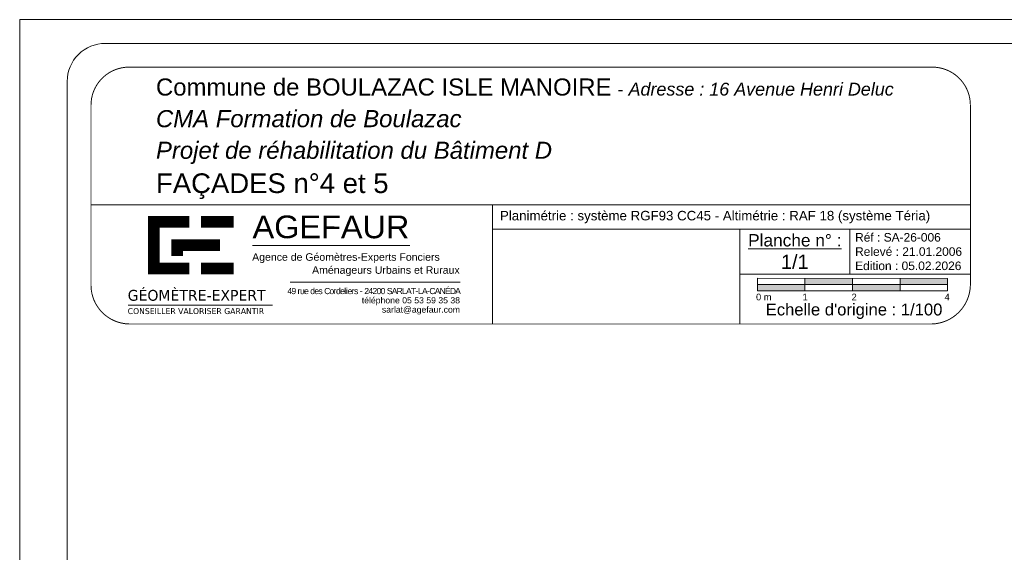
# Model space of a CAD drawing. Extents: x 1304067 to 1304684, y 94 to 123.
# Tile 9 of 57: x 1304157 to 1304178, y 112 to 123. Entities that reach past the tile are written whole.
import ezdxf

# ---------------------------------------------------------------- set-up
doc = ezdxf.new("R2010")
doc.units = 0
doc.header["$LTSCALE"] = 0.1
doc.layers.get('0').update_dxf_attribs({"lineweight": 9})
doc.layers.add('0_Cadre', color=7, linetype='Continuous', lineweight=9)
doc.styles.add('ARIAL', font='arial.ttf')
doc.styles.add('Arial Narrow', font='ARIALN.TTF')
doc.styles.add('TAHOMA', font='tahoma.ttf')
doc.styles.add('tnr', font='times.ttf')

# ---------------------------------------------------------------- blocks, each defined once
blk = doc.blocks.new('A$C2D5F2088')
at = {"layer": '0_Cadre', "true_color": 0xff001a}
for points in [[(10, -2.63), (10, -1.32), (0, -1.31), (0, -2.62)], [(10, 0), (10, -1.32), (20, -1.32), (20, -0.01)], [(20, -1.32), (20, -2.63), (30, -2.64), (30, -1.33)], [(40, -1.33), (40, -0.02), (30, -0.01), (30, -1.33)]]:
    blk.add_hatch(color=1, dxfattribs=at).paths.add_polyline_path(points)
at = {"color": 250, "true_color": 0x3d3d40}
for p, q in [((0, -2.62), (0, 0)), ((0, 0), (40, -0.02)), ((0, -2.62), (0, 0)), ((40, -2.64), (40, -0.02))]:
    blk.add_line(p, q, dxfattribs=at)
at = {"color": 250, "true_color": 0x3d3d40, "flags": 128}
for points in [[(0, -1.31), (40, -1.33)], [(10, 0), (10, -2.63)], [(20, -0.01), (20, -2.63)], [(30, -0.01), (30, -2.64)], [(0, -2.62), (40, -2.64)]]:
    blk.add_lwpolyline(points, dxfattribs=at)
at = {"insert": (-0.3, -3.24), "char_height": 1.4, "width": 41.289, "attachment_point": 1, "style": 'ARIAL'}
blk.add_mtext('0 m            1                 2                                  4', dxfattribs=at)
blk = doc.blocks.new('A$C0C1B66A4')
at = {"color": 250, "true_color": 0x3d3d40, "const_width": 2.7, "flags": 128}
for points in [[(29.16, 30.69), (19.63, 30.69)], [(20.97, 31.92), (20.97, 18.56)], [(26.37, 26.65), (26.37, 22.78)], [(25.02, 25.3), (36.27, 25.3)], [(19.63, 19.91), (29.16, 19.91)]]:
    blk.add_lwpolyline(points, dxfattribs=at)
at = {"color": 1, "true_color": 0xff001a, "const_width": 2.7, "flags": 128}
for points in [[(31.85, 30.69), (39.39, 30.69)], [(39.39, 19.91), (31.85, 19.91)]]:
    blk.add_lwpolyline(points, dxfattribs=at)
blk = doc.blocks.new('A$C78F97383')
at = {"layer": '0_Cadre', "flags": 128}
for points in [[(43.74, 25.16), (80.02, 25.16)], [(15.08, 11.44), (48.38, 11.44)]]:
    blk.add_lwpolyline(points, dxfattribs=at)
at = {"layer": '0_Cadre', "color": 1, "true_color": 0xff001a, "flags": 128}
blk.add_lwpolyline([(52.41, 16.74), (91.59, 16.74)], dxfattribs=at)
at = {"layer": '0_Cadre'}
blk.add_blockref('A$C0C1B66A4', (0, 0), dxfattribs=at)
at = {"layer": '0_Cadre', "color": 1, "true_color": 0xff001a, "style": 'Arial Narrow', "width": 1.25}
blk.add_text('AGEFAUR', height=5.225, rotation=359.972, dxfattribs=at).set_placement((43.75, 26.89))
at = {"layer": '0_Cadre', "color": 7, "style": 'TAHOMA', "width": 1.1}
for s, height, p in [('GÉOMÈTRE-EXPERT', 2.4898, (14.96, 12.45)), ('CONSEILLER VALORISER GARANTIR', 1.368, (14.96, 9.37))]:
    blk.add_text(s, height=height, dxfattribs=at).set_placement(p)
at = {"layer": '0_Cadre', "color": 7, "insert": (93.18, 23.41), "char_height": 1.7358, "width": 49.5204, "attachment_point": 3, "line_spacing_factor": 1.036967, "style": 'tnr'}
blk.add_mtext('\\pxql;{\\fArial|b0|i0|c0|p34;Agence de Géomètres-Experts Fonciers \\P\\pqc,t24;\\H1.0024x;                  Aménageurs Urbains et Ruraux}', dxfattribs=at)
at = {"layer": '0_Cadre', "color": 250, "true_color": 0x3d3d40, "insert": (91.59, 15.4), "char_height": 1.43, "width": 44.9209, "attachment_point": 3, "line_spacing_factor": 0.896, "style": 'ARIAL'}
blk.add_mtext('\\pxqr;{\\T0.81;49 rue des Cordeliers - 24200 SARLAT-LA-CANÉDA\\P}téléphone 05 53 59 35 38\\Psarlat@agefaur.com', dxfattribs=at)

msp = doc.modelspace()

# ---------------------------------------------------------------- linework, layer by layer
at = {"layer": '0_Cadre'}
for p, q in [((1304177.269, 119.419), (1304158.769, 119.419)), ((1304177.269, 118.905), (1304167.218, 118.905)), ((1304172.419, 116.91), (1304172.419, 118.905)), ((1304177.269, 117.962), (1304172.419, 117.962))]:
    msp.add_line(p, q, dxfattribs=at)
msp.add_lwpolyline([(1304157.269, 123.32), (1304199.269, 123.32), (1304199.269, 93.62), (1304157.269, 93.62)], close=True, dxfattribs=at)
msp.add_lwpolyline([(1304159.069, 94.12), (1304197.969, 94.12, 0.414214), (1304198.769, 94.92), (1304198.769, 122.02, 0.414214), (1304197.969, 122.82), (1304159.069, 122.82, 0.414214), (1304158.269, 122.02), (1304158.269, 94.92, 0.414214)], format="xyb", close=True, dxfattribs=at)
at = {"layer": '0_Cadre', "const_width": 0.02, "flags": 128}
msp.add_lwpolyline([(1304159.569, 116.91, -0.405457), (1304158.769, 117.72), (1304158.769, 121.52, -0.414214), (1304159.569, 122.32), (1304176.469, 122.32, -0.414214), (1304177.269, 121.52), (1304177.269, 117.72, -0.396754), (1304176.459, 116.91)], format="xyb", close=True, dxfattribs=at)
at = {"layer": '0_Cadre', "flags": 128}
msp.add_lwpolyline([(1304167.218, 119.419), (1304167.218, 116.91)], dxfattribs=at)
at = {"layer": '0_Cadre', "const_width": 0.02, "flags": 128}
msp.add_lwpolyline([(1304174.731, 117.962), (1304174.731, 118.905)], dxfattribs=at)

# ---------------------------------------------------------------- block references
at = {"layer": '0_Cadre'}
for name, p, xscale, yscale, zscale in [('A$C78F97383', (1304158.176, 116.264), 0.09123800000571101, 0.09123800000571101, 0.09123800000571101), ('A$C2D5F2088', (1304172.79, 117.872), 0.09999999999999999, 0.09999999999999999, 0.09999999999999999)]:
    msp.add_blockref(name, p, dxfattribs=dict(at, xscale=xscale, yscale=yscale, zscale=zscale))

# ---------------------------------------------------------------- texts
at = {"layer": '0_Cadre', "style": 'ARIAL'}
msp.add_text("Echelle d'origine : 1/100", height=0.25, rotation=360, dxfattribs=at).set_placement((1304172.964, 117.09))
at = {"layer": '0_Cadre', "insert": (1304160.136, 122.081), "char_height": 0.35991, "width": 16.26686, "attachment_point": 1, "rotation": 0, "line_spacing_factor": 1.110278, "style": 'ARIAL'}
msp.add_mtext('Commune de BOULAZAC ISLE MANOIRE{\\H0.1712x; \\H4.3819x; - \\fArial|b0|i1|c0|p34;\\H1.0005x;Adresse : 16 Avenue Henri Deluc\\P\\H1.3327x;CMA Formation de Boulazac \\H0.75037x;\\P\\H1.333x;Projet de réhabilitation du Bâtiment D\\P\\fArial|b0|i0|c0|p34;\\H1.15x;FAÇADES n°4 et 5}', dxfattribs=at)
at = {"layer": '0_Cadre', "rotation": 0, "style": 'ARIAL'}
for s, insert, char_height, width, attachment_point in [('  Planimétrie : système RGF93 CC45 - Altimétrie : RAF 18 (système Téria)', (1304167.218, 119.162), 0.2, 10.05122, 4), ('{\\LPlanche n° :\\P\\H1.154x;\\l1/1}', (1304173.575, 118.434), 0.26, 2.31225, 5), ('Réf : SA-26-006\\PRelevé : 21.01.2006\\PEdition : 05.02.2026', (1304174.844, 118.434), 0.18, 2.425, 4)]:
    msp.add_mtext(s, dxfattribs=dict(at, insert=insert, char_height=char_height, width=width, attachment_point=attachment_point))

doc.saveas('drawing.dxf')
